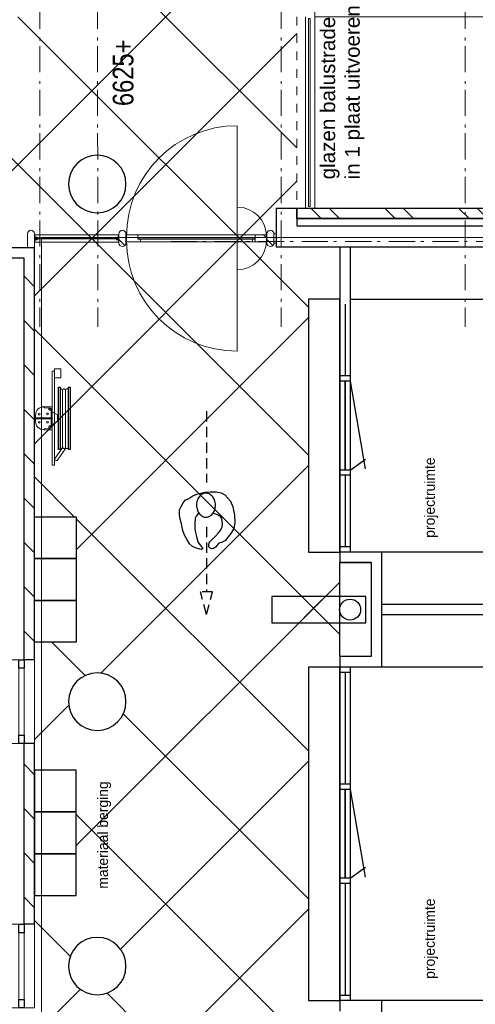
# Model space of a CAD drawing. Header units: millimetres. Extents: x -88840 to 85996, y -16279 to 104709.
# Tile 74 of 184: x 39649 to 44006, y 55950 to 65367. Entities that reach past the tile are written whole.
import ezdxf

# ---------------------------------------------------------------- set-up
doc = ezdxf.new("R2010")
doc.units = ezdxf.units.MM
doc.header["$LTSCALE"] = 400
for name, pattern in [('HIDDEN', [0.375, 0.25, -0.125]), ('STYLE_01', [0.416641, 0.208282, -0.208359]), ('STYLE_06', [1.041641, 0.625, -0.208282, 0.069427, -0.138931])]:
    doc.linetypes.add(name, pattern=pattern)
for name, color, linetype, lineweight in [('Buitenkozijnen', 140, 'Continuous', 15), ('mat-baksteen', 5, 'Continuous', 25), ('mat-beton (ihwg)', 5, 'Continuous', 25), ('mat-glas-hor', 140, 'Continuous', 15), ('mat-kalkzandsteen', 5, 'Continuous', 25), ('mat-naaldhout', 140, 'Continuous', 15), ('None', 7, 'Continuous', 9), ('Sloopwerk', 5, 'Continuous', 25), ('Tekst', 140, 'Continuous', 15)]:
    doc.layers.add(name, color=color, linetype=linetype, lineweight=lineweight)
for name, color, linetype in [('inlay', 6, 'Continuous'), ('looplijnen', 8, 'HIDDEN'), ('plat', 5, 'Continuous'), ('symbol', 1, 'Continuous'), ('timmerwerk-ge', 150, 'Continuous'), ('verlichting', 2, 'Continuous')]:
    doc.layers.add(name, color=color, linetype=linetype)
doc.styles.add('Arial', font='arial.ttf', dxfattribs={"height": 176.388889})
doc.styles.add('Arial Narrow', font='ARIALN.TTF', dxfattribs={"height": 222.25})
doc.styles.add('s100', font='stylu.ttf', dxfattribs={"height": 100})

# ---------------------------------------------------------------- blocks, each defined once
blk = doc.blocks.new('*X247')
at = {"layer": 'None', "lineweight": 5}
blk.add_line((21188.1, 682), (21214.6, 708.6), dxfattribs=at)
blk = doc.blocks.new('*U248')
at = {"layer": 'mat-glas-hor', "color": 140, "lineweight": 15}
blk.add_lwpolyline([(21187.1, 796.2), (21187.1, 1899.3), (21175.1, 1899.3), (21175.1, 796.2)], close=True, dxfattribs=at)
at = {"layer": 'mat-naaldhout', "color": 140, "linetype": 'Continuous', "lineweight": 15}
for points in [[(21172.6, 1911), (21172.6, 1886), (21147.6, 1886), (21147.6, 2020), (21214.6, 2020), (21214.6, 1911)], [(21172.6, 791), (21172.6, 816), (21147.6, 816), (21147.6, 682), (21214.6, 682), (21214.6, 791)]]:
    blk.add_lwpolyline(points, close=True, dxfattribs=at)
at = {"layer": 'None', "color": 43, "linetype": 'Continuous', "lineweight": 9}
for p, q in [((20103.1, 962), (21161.1, 962)), ((22259.2, 962), (21201.1, 962))]:
    blk.add_line(p, q, dxfattribs=at)
at = {"layer": 'None', "color": 8, "lineweight": 5}
blk.add_lwpolyline([(21147.6, 2020), (21214.6, 2020), (21214.6, 791), (21147.6, 791)], close=True, dxfattribs=at)
at = {"layer": 'None', "color": 43, "linetype": 'Continuous', "lineweight": 9}
for centre, radius, start, end in [((21161.1, 962), 1058.1, 90, 180), ((21201.1, 962), 1058.1, 0, 90), ((21161.1, 962), 280.3, 180, 270), ((21201.1, 962), 280.3, 270, 0)]:
    blk.add_arc(centre, radius, start, end, dxfattribs=at)
at = {"layer": 'mat-naaldhout', "color": 140}
blk.add_blockref('*X247', (0, 0), dxfattribs=at)
blk = doc.blocks.new('*X81')
at = {"layer": 'None', "lineweight": 5}
blk.add_line((-23.7, -23.7), (33.5, 33.5), dxfattribs=at)
blk = doc.blocks.new('houten stijl 67 x 114')
at = {"layer": 'mat-naaldhout', "color": 140, "linetype": 'Continuous', "lineweight": 15, "flags": 128}
blk.add_lwpolyline([(33.5, 0), (33.5, 0, -0.414214), (0, -33.5), (0, -33.5, -0.414214), (-33.5, 0), (-33.5, 88), (-33.5, 88, -0.414214), (0, 121.5), (0, 121.5, -0.414214), (33.5, 88)], format="xyb", close=True, dxfattribs=at)
at = {"layer": 'mat-naaldhout', "color": 140}
blk.add_blockref('*X81', (0, 0), dxfattribs=at)
blk = doc.blocks.new('*U249')
at = {"layer": 'mat-glas-hor', "color": 8, "lineweight": 5}
blk.add_lwpolyline([(21146.1, 2092), (21216.1, 2092), (21216.1, 2900), (21146.1, 2900)], close=True, dxfattribs=at)
at = {"layer": 'mat-glas-hor', "color": 140, "lineweight": 15}
blk.add_lwpolyline([(21176.1, 2098.5), (21186.1, 2098.5), (21186.1, 2893.5), (21176.1, 2893.5)], close=True, dxfattribs=at)
at = {"layer": 'mat-naaldhout', "color": 140, "linetype": 'Continuous', "lineweight": 15, "flags": 128}
for points in [[(21170.9, 2900), (21145.9, 2900), (21145.9, 2899, 0.414214), (21147.9, 2897), (21164.4, 2897, -0.414214), (21167.9, 2893.5), (21167.9, 2877, 0.414214), (21169.9, 2875), (21170.9, 2875)], [(21191.4, 2900), (21216.4, 2900), (21216.4, 2899, -0.414214), (21214.4, 2897), (21197.9, 2897, 0.414214), (21194.4, 2893.5), (21194.4, 2877, -0.414214), (21192.4, 2875), (21191.4, 2875)], [(21170.9, 2092), (21145.9, 2092), (21145.9, 2093, -0.414214), (21147.9, 2095), (21164.4, 2095, 0.414214), (21167.9, 2098.5), (21167.9, 2115, -0.414214), (21169.9, 2117), (21170.9, 2117)], [(21191.4, 2092), (21216.4, 2092), (21216.4, 2093, 0.414214), (21214.4, 2095), (21197.9, 2095, -0.414214), (21194.4, 2098.5), (21194.4, 2115, 0.414214), (21192.4, 2117), (21191.4, 2117)]]:
    blk.add_lwpolyline(points, format="xyb", close=True, dxfattribs=at)
at = {"layer": 'None', "color": 7, "xscale": -1, "rotation": 270}
blk.add_blockref('houten stijl 67 x 114', (21137.1, 2058.5), dxfattribs=at)
blk = doc.blocks.new('*U250')
at = {"layer": 'None', "color": 140, "linetype": 'Continuous', "lineweight": 15, "flags": 128}
blk.add_lwpolyline([(21225.1, 2967), (21225.1, 2967, -0.414214), (21258.6, 2933.5), (21258.6, 2933.5, -0.414214), (21225.1, 2900), (21137.1, 2900), (21091.1, 2900), (21091.1, 2967), (21137.1, 2967)], format="xyb", close=True, dxfattribs=at)
at = {"layer": 'None', "color": 140, "linetype": 'Continuous', "lineweight": 15}
blk.add_lwpolyline([(21137.1, 610), (21225.1, 610), (21225.1, 590), (21137.1, 590)], close=True, dxfattribs=at)
at = {"layer": 'None', "color": 7}
for name in ['*U249', '*U248']:
    blk.add_blockref(name, (0, 0), dxfattribs=at)
at = {"layer": 'None', "color": 7, "xscale": -1, "rotation": 270}
blk.add_blockref('houten stijl 67 x 114', (21137.1, 643.5), dxfattribs=at)
blk = doc.blocks.new('*U513')
at = {"layer": 'None', "color": 8, "linetype": 'Continuous', "lineweight": 5}
for points in [[(23301.1, 220), (25297.7, 220), (25297.7, -2140), (23301.1, -2140)], [(27294.4, 220), (29291.1, 220), (29291.1, -2140), (27294.4, -2140)], [(29291.1, -2100), (21404.1, -2100), (21404.1, -4080), (29291.1, -4080)]]:
    blk.add_lwpolyline(points, close=True, dxfattribs=at)
at = {"layer": 'None', "color": 8, "linetype": 'Continuous', "lineweight": 5, "flags": 128}
blk.add_lwpolyline([(29291.1, -2100), (21404.1, -3076), (21404.1, -3104), (29291.1, -4080)], dxfattribs=at)
blk = doc.blocks.new('Kolom O 550')
at = {"layer": 'mat-beton (ihwg)', "lineweight": 25}
blk.add_circle((0, 0), 275, dxfattribs=at)
blk = doc.blocks.new('Gevelpui best 800')
at = {"layer": 'Buitenkozijnen', "color": 43, "linetype": 'Continuous', "lineweight": 9}
blk.add_lwpolyline([(-400, 270), (400, 270), (400, 0), (-400, 0)], close=True, dxfattribs=at)
at = {"layer": 'Buitenkozijnen', "color": 140, "linetype": 'Continuous', "lineweight": 15}
blk.add_lwpolyline([(-400, 150), (400, 150), (400, 100), (-400, 100)], close=True, dxfattribs=at)
at = {"layer": 'Buitenkozijnen', "color": 92, "linetype": 'Continuous', "lineweight": 25}
for points in [[(-400, 150), (-320, 150), (-320, 100), (-400, 100)], [(320, 150), (400, 150), (400, 100), (320, 100)]]:
    blk.add_lwpolyline(points, close=True, dxfattribs=at)
blk = doc.blocks.new('*X945')
at = {"layer": 'None', "lineweight": 9}
for p, q in [((14779.4, 2900), (14879.4, 3000)), ((15203.7, 2900), (15303.7, 3000)), ((15627.9, 2900), (15727.9, 3000)), ((16052.2, 2900), (16152.2, 3000))]:
    blk.add_line(p, q, dxfattribs=at)
blk = doc.blocks.new('*X947')
at = {"layer": 'None', "lineweight": 9}
for p, q in [((17325, 2900), (17425, 3000)), ((17749.2, 2900), (17849.2, 3000)), ((18173.5, 2900), (18273.5, 3000)), ((18597.8, 2900), (18697.8, 3000)), ((19022, 2900), (19122, 3000)), ((19446.3, 2900), (19546.3, 3000)), ((19870.6, 2900), (19970.6, 3000)), ((20294.8, 2900), (20394.8, 3000)), ((20719.1, 2900), (20819.1, 3000))]:
    blk.add_line(p, q, dxfattribs=at)
blk = doc.blocks.new('*X991')
at = {"layer": 'None', "lineweight": 9}
for p, q in [((21371.1, 157.9), (21471.1, 257.9)), ((21371.1, -18.5), (21471.1, 81.5)), ((21371.1, -549.3), (21471.1, -449.3)), ((21371.1, -725.6), (21471.1, -625.6)), ((21371.1, -1256.4), (21471.1, -1156.4)), ((21371.1, -1432.7), (21471.1, -1332.7)), ((21371.1, -1963.5), (21471.1, -1863.5)), ((21371.1, -2139.9), (21471.1, -2039.9)), ((21371.1, -2670.6), (21471.1, -2570.6)), ((21371.1, -2847), (21471.1, -2747)), ((21371.1, -3377.7), (21471.1, -3277.7)), ((21371.1, -3554.1), (21471.1, -3454.1)), ((21371.1, -4084.8), (21471.1, -3984.8)), ((21371.1, -4261.2), (21471.1, -4161.2)), ((21371.1, -4791.9), (21471.1, -4691.9)), ((21469.3, -4870), (21471.1, -4868.3))]:
    blk.add_line(p, q, dxfattribs=at)
blk = doc.blocks.new('*X993')
at = {"layer": 'None', "lineweight": 9}
for p, q in [((21371.1, 157.9), (21471.1, 257.9)), ((21371.1, -18.5), (21471.1, 81.5)), ((21371.1, -549.3), (21471.1, -449.3)), ((21371.1, -725.6), (21471.1, -625.6)), ((21371.1, -1256.4), (21471.1, -1156.4)), ((21371.1, -1432.7), (21471.1, -1332.7)), ((21371.1, -1963.5), (21471.1, -1863.5)), ((21371.1, -2139.9), (21471.1, -2039.9)), ((21371.1, -2670.6), (21471.1, -2570.6)), ((21371.1, -2847), (21471.1, -2747)), ((21371.1, -3377.7), (21471.1, -3277.7)), ((21371.1, -3554.1), (21471.1, -3454.1)), ((21371.1, -4084.8), (21471.1, -3984.8)), ((21371.1, -4261.2), (21471.1, -4161.2)), ((21371.1, -4791.9), (21471.1, -4691.9)), ((21371.1, -4968.3), (21471.1, -4868.3))]:
    blk.add_line(p, q, dxfattribs=at)
blk = doc.blocks.new('*U28')
at = {"layer": 'None', "color": 140, "linetype": 'Continuous', "lineweight": 15, "flags": 128}
blk.add_lwpolyline([(-21.4, 110), (58.6, 110), (58.6, 106.7, -0.391021), (52.6, 100.2), (-0.9, 95.9, 0.391021), (-12.4, 83.5), (-12.4, -83.5, 0.391021), (-0.9, -95.9), (52.6, -100.2, -0.391021), (58.6, -106.7), (58.6, -110), (-21.4, -110)], format="xyb", close=True, dxfattribs=at)
blk = doc.blocks.new('*U29')
at = {"layer": 'None', "color": 253, "linetype": 'Continuous', "lineweight": 5}
for p, q in [((96.625, -278), (96.625, 266)), ((125.704, -278), (125.704, 266)), ((50.42, -31.849), (50.42, 29))]:
    blk.add_line(p, q, dxfattribs=at)
at = {"layer": 'None', "color": 140, "linetype": 'Continuous', "lineweight": 15}
for p, q in [((50.42, 29), (1.453, 57.31)), ((0, -61), (50.42, -31.849))]:
    blk.add_line(p, q, dxfattribs=at)
at = {"layer": 'None', "color": 92, "linetype": 'Continuous', "lineweight": 25}
for points in [[(60.916, 296), (76.476, 296), (76.476, -300), (60.916, -300)], [(154.785, 296), (171.344, 296), (171.344, -302), (154.785, -302)]]:
    blk.add_lwpolyline(points, close=True, dxfattribs=at)
at = {"layer": 'None', "color": 253, "linetype": 'Continuous', "lineweight": 5}
blk.add_lwpolyline([(50.929, 18), (60.916, 18), (60.916, -18), (50.929, -18)], close=True, dxfattribs=at)
for points, knots in [([(96.866, 264), (96.866, 268.997), (93.792, 272.9335), (90.718, 276.87), (85.875, 278.0735), (81.032, 279.277), (76.476, 277.238)], [0, 0, 0, 0.333549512, 0.333549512, 0.666828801, 0.666828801, 1, 1, 1]), ([(125.825, 264), (125.825, 267.886), (123.8855, 271.2505), (121.946, 274.615), (118.586, 276.5575), (115.226, 278.5), (107.466, 278.5), (104.106, 276.5575), (100.746, 274.615), (98.806, 271.2505), (96.866, 267.886), (96.866, 264)], [0, 0, 0, 0.166769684, 0.166769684, 0.333423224, 0.333423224, 0.499994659, 0.666566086, 0.666566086, 0.833226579, 0.833226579, 1, 1, 1]), ([(154.785, 264), (154.785, 267.886), (152.845, 271.2505), (150.905, 274.615), (147.5455, 276.5575), (144.186, 278.5), (140.306, 278.5), (136.426, 278.5), (133.066, 276.5575), (129.706, 274.615), (127.7655, 271.2505), (125.825, 267.886), (125.825, 264)], [0, 0, 0, 0.166772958, 0.166772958, 0.333424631, 0.333424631, 0.499985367, 0.499985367, 0.666556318, 0.666556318, 0.833223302, 0.833223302, 1, 1, 1]), ([(76.477, -291.432), (81.039, -293.343), (85.8175, -292.072), (90.596, -290.801), (93.6105, -286.876), (96.625, -282.951), (96.625, -278)], [0, 0, 0, 0.333165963, 0.333165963, 0.666458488, 0.666458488, 1, 1, 1]), ([(96.625, -278), (96.625, -281.901), (98.573, -285.2795), (100.521, -288.658), (103.895, -290.609), (107.269, -292.56), (111.165, -292.56), (115.061, -292.56), (118.435, -290.609), (121.809, -288.658), (123.7565, -285.2795), (125.704, -281.901), (125.704, -278)], [0, 0, 0, 0.166754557, 0.166754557, 0.333426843, 0.333426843, 0.500005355, 0.500005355, 0.666583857, 0.666583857, 0.833249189, 0.833249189, 1, 1, 1]), ([(125.704, -278), (125.704, -281.901), (127.6525, -285.2795), (129.601, -288.658), (132.975, -290.609), (136.349, -292.56), (140.245, -292.56), (144.141, -292.56), (147.5145, -290.609), (150.888, -288.658), (152.836, -285.2795), (154.784, -281.901), (154.784, -278)], [0, 0, 0, 0.166757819, 0.166757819, 0.333436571, 0.333436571, 0.500014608, 0.500014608, 0.666582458, 0.666582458, 0.833245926, 0.833245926, 1, 1, 1])]:
    blk.add_open_spline(points, degree=2, knots=knots, dxfattribs=at)
blk = doc.blocks.new('BSH')
at = {"layer": 'None', "color": 140, "linetype": 'Continuous', "lineweight": 15}
for p, q in [((0, -61), (0, 111.155)), ((-159.8585, -36.7557), (-159.8585, 32.756)), ((-80, -6.8893), (-80, 2.8892))]:
    blk.add_line(p, q, dxfattribs=at)
at = {"layer": 'None', "color": 253, "linetype": 'Continuous', "lineweight": 5}
for p, q in [((27.7468, -383.0008), (105.0969, -276.5164)), ((135.277, -233.0824), (136.142, -233.8294)), ((130.6676, -289.4337), (48.7568, -402.0618))]:
    blk.add_line(p, q, dxfattribs=at)
at = {"layer": 'None', "color": 140, "linetype": 'Continuous', "lineweight": 15}
for points in [[(0, 448), (20, 448), (20, -452), (0, -452)], [(20, 469.75), (82, 469.75), (82, 382.75), (20, 382.75)], [(-160, 2.8892), (-9, 2.8892), (-9, -6.8893), (-160, -6.8893)]]:
    blk.add_lwpolyline(points, close=True, dxfattribs=at)
at = {"layer": 'None', "color": 8, "linetype": 'Continuous', "lineweight": 5}
for centre in [(-124, 37.275), (-44.5, 38.775), (-124, -41.275), (-45, -41.275)]:
    blk.add_circle(centre, 8.5, dxfattribs=at)
at = {"layer": 'None', "color": 140, "linetype": 'Continuous', "lineweight": 15}
for centre, start, end in [((-80, 28), 90, 180), ((-80, -32), 180, 270)]:
    blk.add_arc(centre, 80, start, end, dxfattribs=at)
at = {"layer": 'None', "color": 9, "linetype": 'Continuous', "lineweight": 5}
blk.add_arc((38.2528, -392.5302), 14.18399, 137.790600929, 325.770923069, dxfattribs=at)
at = {"layer": 'None', "color": 92, "linetype": 'Continuous', "lineweight": 25}
for points, knots in [([(-11.70075, 86.5025), (-12.2626, 89.0317), (-14.0137, 90.9408), (-15.7648, 92.8499), (-18.23575, 93.6275), (-20.7067, 94.4051), (-23.236, 93.84325), (-25.7653, 93.2814), (-27.67445, 91.53015), (-29.5836, 89.7789), (-30.36125, 87.3079), (-31.1389, 84.8369), (-30.57705, 82.3077), (-30.0152, 79.7785), (-28.26385, 77.8694), (-26.5125, 75.9603), (-24.0415, 75.1827), (-21.5705, 74.4051), (-19.0412, 74.96695), (-16.5119, 75.5288), (-14.60305, 77.28005), (-12.6942, 79.0313), (-11.91655, 81.5023), (-11.1389, 83.9733), (-11.70075, 86.5025)], [0, 0, 0, 0.0833344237, 0.0833344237, 0.1666618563, 0.1666618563, 0.2499968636, 0.2499968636, 0.3333348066, 0.3333348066, 0.4166657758, 0.4166657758, 0.5000000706, 0.5000000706, 0.583336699, 0.583336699, 0.666668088, 0.666668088, 0.7500039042, 0.7500039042, 0.8333377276, 0.8333377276, 0.9166657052, 0.9166657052, 1, 1, 1]), ([(-11.75695, -89.71225), (-12.375, -92.4944), (-14.3012, -94.5944), (-16.2274, -96.6944), (-18.94545, -97.54975), (-21.6635, -98.4051), (-24.4457, -97.78705), (-27.2279, -97.169), (-29.328, -95.24265), (-31.4281, -93.3163), (-32.2835, -90.5982), (-33.1389, -87.8801), (-32.52085, -85.09795), (-31.9028, -82.3158), (-29.97635, -80.2158), (-28.0499, -78.1158), (-25.3318, -77.26045), (-22.6137, -76.4051), (-19.83145, -77.02315), (-17.0492, -77.6412), (-14.94945, -79.56755), (-12.8497, -81.4939), (-11.9943, -84.212), (-11.1389, -86.9301), (-11.75695, -89.71225)], [0, 0, 0, 0.083334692, 0.083334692, 0.1666618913, 0.1666618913, 0.2499964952, 0.2499964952, 0.3333343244, 0.3333343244, 0.4166651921, 0.4166651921, 0.4999998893, 0.4999998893, 0.5833365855, 0.5833365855, 0.6666673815, 0.6666673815, 0.7500034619, 0.7500034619, 0.8333376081, 0.8333376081, 0.9166653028, 0.9166653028, 1, 1, 1])]:
    blk.add_open_spline(points, degree=2, knots=knots, dxfattribs=at)
at = {"layer": 'None', "color": 7}
blk.add_blockref('*U29', (0, 0), dxfattribs=at)
at = {"layer": 'None', "color": 140, "rotation": 180}
blk.add_blockref('*U28', (-21.4, -2), dxfattribs=at)
blk = doc.blocks.new('*U1188')
at = {"layer": 'None', "color": 8, "linetype": 'STYLE_01', "lineweight": 5}
blk.add_line((23301.1, 390), (21471.1, 390), dxfattribs=at)
at = {"layer": 'None', "color": 43, "linetype": 'Continuous', "lineweight": 9}
for p, q in [((23301.1, 308), (21471.1, 308)), ((23301.1, 220), (21471.1, 220))]:
    blk.add_line(p, q, dxfattribs=at)
at = {"layer": 'None', "color": 140, "linetype": 'Continuous', "lineweight": 15}
for p, q in [((21485.4, 278), (23285.4, 278)), ((21485.4, 262), (21485.4, 278)), ((21485.4, 262), (23285.4, 262)), ((23285.4, 262), (23285.4, 278))]:
    blk.add_line(p, q, dxfattribs=at)
blk = doc.blocks.new('*X1299')
at = {"layer": 'None', "lineweight": 5}
blk.add_line((21188.1, 682), (21214.6, 708.6), dxfattribs=at)
blk = doc.blocks.new('*U1300')
at = {"layer": 'mat-glas-hor', "color": 140, "lineweight": 15}
blk.add_lwpolyline([(21187.1, 796.2), (21187.1, 1899.3), (21175.1, 1899.3), (21175.1, 796.2)], close=True, dxfattribs=at)
at = {"layer": 'mat-naaldhout', "color": 140, "linetype": 'Continuous', "lineweight": 15}
for points in [[(21172.6, 1911), (21172.6, 1886), (21147.6, 1886), (21147.6, 2020), (21214.6, 2020), (21214.6, 1911)], [(21172.6, 791), (21172.6, 816), (21147.6, 816), (21147.6, 682), (21214.6, 682), (21214.6, 791)]]:
    blk.add_lwpolyline(points, close=True, dxfattribs=at)
at = {"layer": 'None', "color": 43, "linetype": 'Continuous', "lineweight": 9}
for p, q in [((20103.1, 962), (21161.1, 962)), ((22259.2, 962), (21201.1, 962))]:
    blk.add_line(p, q, dxfattribs=at)
at = {"layer": 'None', "color": 8, "lineweight": 5}
blk.add_lwpolyline([(21147.6, 2020), (21214.6, 2020), (21214.6, 791), (21147.6, 791)], close=True, dxfattribs=at)
at = {"layer": 'None', "color": 43, "linetype": 'Continuous', "lineweight": 9}
for centre, radius, start, end in [((21161.1, 962), 1058.1, 90, 180), ((21201.1, 962), 1058.1, 0, 90), ((21161.1, 962), 280.3, 180, 270), ((21201.1, 962), 280.3, 270, 0)]:
    blk.add_arc(centre, radius, start, end, dxfattribs=at)
at = {"layer": 'mat-naaldhout', "color": 140}
blk.add_blockref('*X1299', (0, 0), dxfattribs=at)
blk = doc.blocks.new('*U1301')
at = {"layer": 'mat-glas-hor', "color": 8, "lineweight": 5}
blk.add_lwpolyline([(21146.1, 2092), (21216.1, 2092), (21216.1, 2900), (21146.1, 2900)], close=True, dxfattribs=at)
at = {"layer": 'mat-glas-hor', "color": 140, "lineweight": 15}
blk.add_lwpolyline([(21176.1, 2098.5), (21186.1, 2098.5), (21186.1, 2893.5), (21176.1, 2893.5)], close=True, dxfattribs=at)
at = {"layer": 'mat-naaldhout', "color": 140, "linetype": 'Continuous', "lineweight": 15, "flags": 128}
for points in [[(21170.9, 2900), (21145.9, 2900), (21145.9, 2899, 0.414214), (21147.9, 2897), (21164.4, 2897, -0.414214), (21167.9, 2893.5), (21167.9, 2877, 0.414214), (21169.9, 2875), (21170.9, 2875)], [(21191.4, 2900), (21216.4, 2900), (21216.4, 2899, -0.414214), (21214.4, 2897), (21197.9, 2897, 0.414214), (21194.4, 2893.5), (21194.4, 2877, -0.414214), (21192.4, 2875), (21191.4, 2875)], [(21170.9, 2092), (21145.9, 2092), (21145.9, 2093, -0.414214), (21147.9, 2095), (21164.4, 2095, 0.414214), (21167.9, 2098.5), (21167.9, 2115, -0.414214), (21169.9, 2117), (21170.9, 2117)], [(21191.4, 2092), (21216.4, 2092), (21216.4, 2093, 0.414214), (21214.4, 2095), (21197.9, 2095, -0.414214), (21194.4, 2098.5), (21194.4, 2115, 0.414214), (21192.4, 2117), (21191.4, 2117)]]:
    blk.add_lwpolyline(points, format="xyb", close=True, dxfattribs=at)
at = {"layer": 'None', "color": 7, "xscale": -1, "rotation": 270}
blk.add_blockref('houten stijl 67 x 114', (21137.1, 2058.5), dxfattribs=at)
blk = doc.blocks.new('*U1302')
at = {"layer": 'None', "color": 140, "linetype": 'Continuous', "lineweight": 15, "flags": 128}
blk.add_lwpolyline([(21225.1, 2967), (21225.1, 2967, -0.414214), (21258.6, 2933.5), (21258.6, 2933.5, -0.414214), (21225.1, 2900), (21137.1, 2900), (21091.1, 2900), (21091.1, 2967), (21137.1, 2967)], format="xyb", close=True, dxfattribs=at)
at = {"layer": 'None', "color": 140, "linetype": 'Continuous', "lineweight": 15}
blk.add_lwpolyline([(21137.1, 610), (21225.1, 610), (21225.1, 590), (21137.1, 590)], close=True, dxfattribs=at)
at = {"layer": 'None', "color": 7}
for name in ['*U1301', '*U1300']:
    blk.add_blockref(name, (0, 0), dxfattribs=at)
at = {"layer": 'None', "color": 7, "xscale": -1, "rotation": 270}
blk.add_blockref('houten stijl 67 x 114', (21137.1, 643.5), dxfattribs=at)
blk = doc.blocks.new('symb-ps03_b2')
blk.add_lwpolyline([(82.2, -333.7), (93.5, -323.3), (109.6, -304.5), (119.8, -284.7), (121.3, -230.8), (122.5, -183.8), (115.8, -150.4), (104.2, -98.4), (90.8, -52.2), (69, -24.8), (57.7, -13.2), (50.2, -0.9), (49.4, 8.5), (59.4, 13), (75.8, 8.9), (114.7, -1.3), (145.3, -16.6), (172.1, -41.1), (196.4, -77.8), (221.1, -122.2), (235.7, -169.2), (249.9, -232.3), (265.9, -290), (270.3, -324.8), (267.4, -365.4), (252.2, -399.3), (234.6, -432.8), (213.5, -457.5), (181.2, -475.4), (141, -499), (102.8, -516.9), (26.9, -533.5), (-23.3, -539.3), (-83.1, -537.5), (-129.9, -527.7), (-165.1, -510.7), (-191.8, -478.7), (-217.7, -447.5), (-240.8, -394), (-258.1, -313.4), (-261.7, -241.7), (-250.8, -189), (-222, -138.3), (-185.2, -93.4), (-169.5, -72.2), (-133.8, -53.9), (-107.1, -45.7), (-74.5, -10), (-56.5, 2.3), (-37.5, 6.7), (-23, 0.8), (-11.7, -12.6), (-10.5, -27.9), (-13.2, -49.2), (-22.6, -61.1), (-75.1, -114.5), (-104.5, -144.9), (-120.7, -165.7), (-138.4, -200.3), (-141.8, -234.1), (-134.6, -284.5), (-123.4, -302.1), (-94.4, -318.8), (-69, -327.2), (-51.7, -333)])
blk.add_lwpolyline([(-74.5, -413.3, 0.078796), (-66.1, -458.3, 0.088041), (-45.7, -493.9, 0.105312), (-14.5, -518.5, 0.121926), (19.1, -525.8, 0.121926), (52.3, -516.6, 0.105312), (82.1, -490.3, 0.088041), (100.3, -453.5, 0.078796), (106.2, -408.2, 0.078796), (97.7, -363.2, 0.088041), (77.4, -327.6, 0.105312), (46.2, -303, 0.121926), (12.5, -295.7, 0.121926), (-20.6, -304.9, 0.105312), (-50.4, -331.2, 0.088041), (-68.6, -368, 0.078796)], format="xyb", close=True)
blk = doc.blocks.new('symb-ps09_b2')
at = {"layer": 'looplijnen'}
for p, q in [((0, 935.4), (-58.2, 718.1)), ((0, 935.4), (58.2, 718.1)), ((-58.2, 718.1), (58.2, 718.1)), ((0, 95.2), (0, 718.1)), ((0, -1011), (0, -327.3))]:
    blk.add_line(p, q, dxfattribs=at)
at = {"layer": 'symbol'}
blk.add_blockref('symb-ps03_b2', (-11, 299.5), dxfattribs=at)
blk = doc.blocks.new('deur 10')
at = {"layer": 'plat'}
for p, q in [((-475, -50), (-475, 50)), ((-425, -50), (-425, 50)), ((425, 0), (-425, 0)), ((-425, 0), (425, 0)), ((425, 0), (-425, 0)), ((425, 0), (-425, 0)), ((425, -50), (425, 50)), ((475, -50), (475, 50)), ((-425, -50), (-319.6, -196.6)), ((425, -50), (-414.1, -193.8))]:
    blk.add_line(p, q, dxfattribs=at)
blk = doc.blocks.new('lantarenpaal')
at = {"layer": 'verlichting'}
blk.add_lwpolyline([(125, -150), (125, 750), (-125, 750), (-125, -150)], close=True, dxfattribs=at)
blk.add_circle((0, 0), 100, dxfattribs=at)

msp = doc.modelspace()

# ---------------------------------------------------------------- linework, layer by layer
at = {"linetype": 'Continuous', "lineweight": 0}
msp.add_lwpolyline([(47665.97997, 41168.05698), (47665.97997, 63283.22932), (39857.49726, 63283.22932), (39857.49726, 41168.05698)], close=True, dxfattribs=at)
at = {"layer": 'inlay'}
for p, q in [((38835.26409, 63185.04674), (42100.24377, 66450.02643)), ((42300.2844, 64140.42484), (39990.68282, 66450.02643)), ((42410.2844, 62616.21128), (39631.44894, 65395.04674)), ((42410.2844, 61201.99772), (38262.16841, 65350.11372)), ((39790.2844, 62725.8535), (42300.2844, 65235.8535)), ((39790.2844, 61311.63994), (42300.2844, 63821.63994)), ((42810.2844, 62695.04674), (47070.32504, 62695.04674)), ((40190.2844, 60297.42637), (42410.2844, 62517.42637)), ((42710.2844, 59487.78415), (39790.2844, 62407.78415)), ((40424.92753, 59117.85593), (42410.2844, 61103.21281)), ((41663.69121, 60356.61962), (42410.2844, 61103.21281)), ((40170.27912, 60613.57588), (39790.2844, 60993.57059)), ((42410.2844, 58373.57059), (40190.2844, 60593.57059)), ((47070.32504, 60275.04674), (43110.2844, 60275.04674)), ((40190.2844, 57468.99925), (42710.2844, 59988.99925)), ((42370.79799, 59649.51284), (42710.2844, 59988.99925)), ((40274.94931, 59094.69212), (39956.06556, 59413.57588)), ((47070.32504, 59175.04674), (43110.2844, 59175.04674)), ((39790.2844, 58483.21281), (40117.47521, 58810.40362)), ((42410.2844, 56959.35703), (40639.92978, 58729.71165)), ((40612.52077, 56477.02205), (42410.2844, 58274.78569)), ((42710.2844, 55245.14347), (40190.2844, 57765.14347)), ((40610.06078, 55060.3485), (42410.2844, 56860.57212)), ((40131.93385, 56409.28046), (39790.2844, 56750.9299)), ((39790.2844, 55654.78569), (40228.3091, 56092.81038)), ((42410.2844, 54130.9299), (40484.51812, 56056.69619)), ((47070.32504, 55985.04674), (43110.2844, 55985.04674))]:
    msp.add_line(p, q, dxfattribs=at)
for points in [[(42710.2844, 60275.04674), (42710.2844, 62695.04674), (42410.2844, 62695.04674), (42410.2844, 60275.04674)], [(42710.2844, 59275.04674), (42710.2844, 60175.04674), (43010.2844, 60175.04674), (43010.2844, 59275.04674)], [(42710.2844, 55985.04674), (42710.2844, 59175.04674), (42410.2844, 59175.04674), (42410.2844, 55985.04674)]]:
    msp.add_lwpolyline(points, close=True, dxfattribs=at)
at = {"layer": 'mat-baksteen', "lineweight": 25}
msp.add_lwpolyline([(42300.2844, 63465.04674), (42300.2844, 63565.04674), (47684.2444, 63565.04674), (47684.2444, 63465.04674)], close=True, dxfattribs=at)
at = {"layer": 'mat-beton (ihwg)', "lineweight": 25}
for p, q in [((42100.2844, 63565.04674), (42100.2844, 63195.04674)), ((42100.2844, 63565.04674), (42300.2844, 63565.04674)), ((42300.2844, 63565.04674), (42300.2844, 63395.04674)), ((42300.2844, 63395.04674), (47430.2844, 63395.04674)), ((42100.2844, 63195.04674), (47430.2844, 63195.04674))]:
    msp.add_line(p, q, dxfattribs=at)
at = {"layer": 'mat-kalkzandsteen', "lineweight": 25}
for p, q in [((39790.2844, 63185.04674), (39327.7844, 63185.04674)), ((39790.2844, 59245.04674), (39790.2844, 63185.04674)), ((39690.2844, 63085.04674), (39327.7844, 63085.04674)), ((39690.2844, 59245.04674), (39690.2844, 63085.04674)), ((39790.2844, 59245.04674), (39690.2844, 59245.04674)), ((39790.2844, 58445.04674), (39690.2844, 58445.04674)), ((39690.2844, 56715.04674), (39690.2844, 58445.04674)), ((39790.2844, 56715.04674), (39790.2844, 58445.04674)), ((39790.2844, 56715.04674), (39690.2844, 56715.04674))]:
    msp.add_line(p, q, dxfattribs=at)
at = {"layer": 'None', "color": 7, "linetype": 'STYLE_06', "lineweight": 9}
for p, q in [((39840.2844, 72613.56684), (39840.2844, 62431.04674)), ((40390.2844, 72613.56684), (40395.46329, 62431.04674)), ((42150.2844, 72613.56684), (42150.2844, 62431.04674)), ((43910.2844, 72613.56684), (43910.2844, 62431.04674)), ((49679.32455, 63245.04674), (41080.2844, 63245.04674))]:
    msp.add_line(p, q, dxfattribs=at)
at = {"layer": 'plat'}
for p, q in [((42710.2844, 63195.04674), (42710.2844, 60175.04674)), ((42810.2844, 63195.04674), (42810.2844, 60275.04674)), ((42760.2844, 62645.04674), (42760.2844, 61960.04674)), ((42760.2844, 61910.04674), (42760.2844, 61060.04674)), ((42760.2844, 61010.04674), (42760.2844, 60325.04674)), ((42810.2844, 60325.04674), (42710.2844, 60325.04674)), ((43110.2844, 60275.04674), (42710.2844, 60275.04674)), ((43110.2844, 60275.04674), (43110.2844, 59175.04674)), ((43010.2844, 60175.04674), (42710.2844, 60175.04674)), ((43010.2844, 60175.04674), (43010.2844, 59275.04674)), ((47430.2844, 59775.04674), (43110.2844, 59775.04674)), ((47430.2844, 59675.04674), (43110.2844, 59675.04674)), ((42710.2844, 59275.04674), (42710.2844, 55885.04674)), ((43010.2844, 59275.04674), (42710.2844, 59275.04674)), ((43110.2844, 59175.04674), (42710.2844, 59175.04674)), ((42810.2844, 59175.04674), (42810.2844, 55985.04674)), ((42810.2844, 59125.04674), (42710.2844, 59125.04674)), ((42760.2844, 59125.04674), (42760.2844, 58055.04674)), ((42760.2844, 57105.04674), (42760.2844, 56035.04674)), ((42810.2844, 56035.04674), (42710.2844, 56035.04674)), ((43110.2844, 55985.04674), (42710.2844, 55985.04674)), ((43110.2844, 55985.04674), (43110.2844, 54885.04674))]:
    msp.add_line(p, q, dxfattribs=at)
at = {"layer": 'Sloopwerk', "lineweight": 25}
for p, q in [((42300.2844, 63565.04674), (47560.2844, 63565.04674)), ((42300.2844, 63465.04674), (42300.2844, 63565.04674)), ((42300.2844, 63465.04674), (47560.2844, 63465.04674))]:
    msp.add_line(p, q, dxfattribs=at)
at = {"layer": 'timmerwerk-ge'}
for points in [[(40190.2844, 60613.57588), (40190.2844, 60213.57588), (39790.2844, 60213.57588), (39790.2844, 60613.57588)], [(40190.2844, 60213.57588), (40190.2844, 59813.57588), (39790.2844, 59813.57588), (39790.2844, 60213.57588)], [(40190.2844, 59813.57588), (40190.2844, 59413.57588), (39790.2844, 59413.57588), (39790.2844, 59813.57588)], [(40190.2844, 57789.34638), (40190.2844, 58189.34638), (39790.2844, 58189.34638), (39790.2844, 57789.34638)], [(40190.2844, 57389.34638), (40190.2844, 57789.34638), (39790.2844, 57789.34638), (39790.2844, 57389.34638)], [(40190.2844, 56989.34638), (40190.2844, 57389.34638), (39790.2844, 57389.34638), (39790.2844, 56989.34638)]]:
    msp.add_lwpolyline(points, close=True, dxfattribs=at)

# ---------------------------------------------------------------- block references
at = {"layer": 'Buitenkozijnen', "color": 7, "rotation": 90}
for p in [(39790.2844, 58845.04674), (39790.2844, 56315.04674)]:
    msp.add_blockref('Gevelpui best 800', p, dxfattribs=at)
at = {"layer": 'inlay', "rotation": 90}
for name, p in [('deur 10', (42760.2844, 61485.04674)), ('lantarenpaal', (42808.64447, 59725.04674)), ('deur 10', (42760.2844, 57580.04674))]:
    msp.add_blockref(name, p, dxfattribs=at)
at = {"layer": 'mat-baksteen', "rotation": 90}
msp.add_blockref('*X993', (42690.2844, 42093.98738), dxfattribs=at)
at = {"layer": 'mat-beton (ihwg)', "color": 7, "xscale": -1}
for p in [(40390.2844, 63795.04674), (40390.2844, 63795.04674), (40390.2844, 58845.04674), (40390.2844, 56315.04674)]:
    msp.add_blockref('Kolom O 550', p, dxfattribs=at)
at = {"layer": 'mat-kalkzandsteen', "rotation": 90}
for name in ['*X947', '*X945']:
    msp.add_blockref(name, (42690.2844, 42093.98738), dxfattribs=at)
at = {"layer": 'None', "color": 7, "rotation": 90}
for name in ['*U513', '*U1188', '*U250']:
    msp.add_blockref(name, (42690.2844, 42093.98738), dxfattribs=at)
at = {"layer": 'None', "color": 7}
msp.add_blockref('BSH', (39960.28418, 61557.48709), dxfattribs=at)
at = {"layer": 'plat', "rotation": 90}
msp.add_blockref('*U1302', (42690.2844, 42093.98738), dxfattribs=at)
at = {"layer": 'Sloopwerk', "rotation": 90}
msp.add_blockref('*X991', (42690.2844, 42093.98738), dxfattribs=at)
at = {"layer": 'symbol', "rotation": 180}
msp.add_blockref('symb-ps09_b2', (41435.10378, 60612.82879), dxfattribs=at)

# ---------------------------------------------------------------- texts
at = {"layer": 'plat', "style": 's100'}
for s, p in [('projectruimte', (43618.93736, 60412.08047)), ('materiaal berging', (40493.49541, 57055.55113)), ('projectruimte', (43618.93736, 56193.6139))]:
    msp.add_text(s, height=99.4152297, rotation=90, dxfattribs=at).set_placement(p)
at = {"layer": 'Tekst', "color": 43, "insert": (42524.3442, 63839.88818), "char_height": 141.1111111, "attachment_point": 1, "rotation": 90, "style": 'Arial'}
msp.add_mtext('glazen balustrade\\Pin 1 plaat uitvoeren', dxfattribs=at)
at = {"layer": 'Tekst', "color": 92, "insert": (40538.88996, 64541.07627), "char_height": 197.555556, "attachment_point": 1, "rotation": 90, "style": 'Arial Narrow'}
msp.add_mtext('6625+', dxfattribs=at)

doc.saveas('drawing.dxf')
